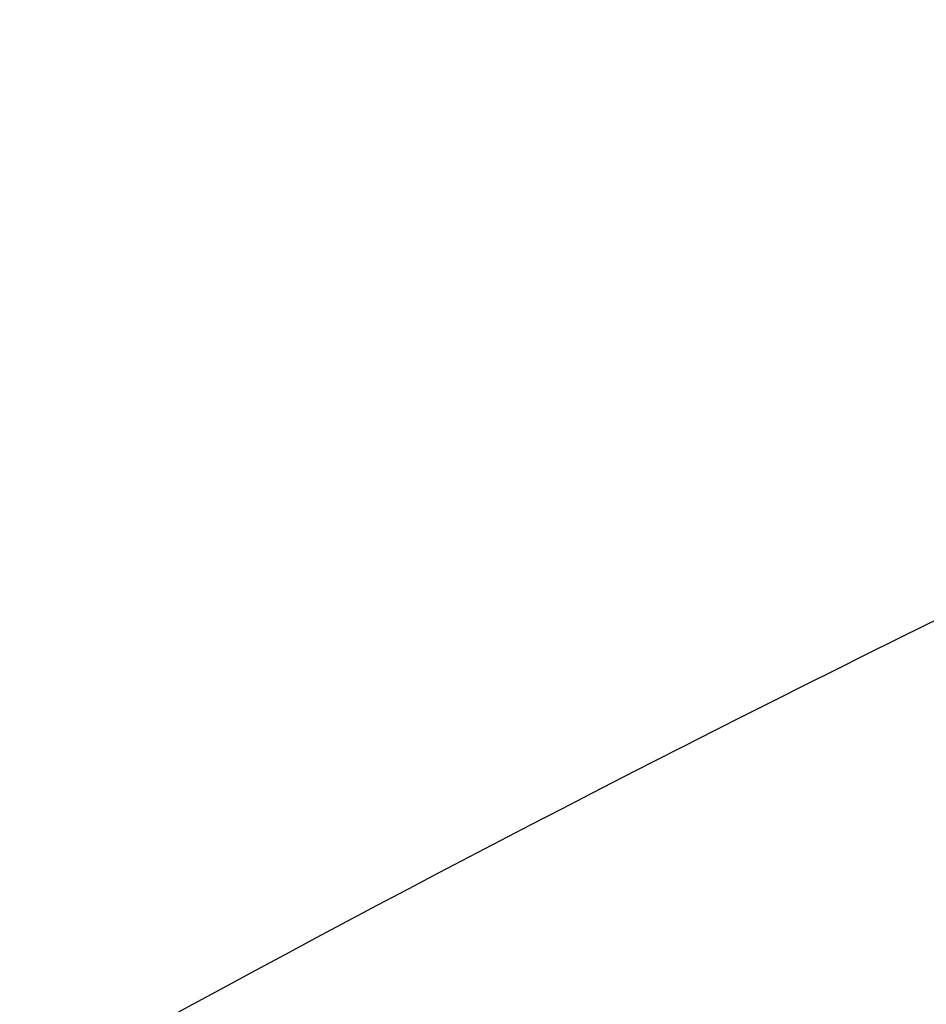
# Model space of a CAD drawing. Header units: millimetres. Extents: x -110 to 102, y -155 to 109.
# Tile 150 of 256: x -60.16 to -59.05, y 47.07 to 48.28. Entities that reach past the tile are written whole.
import ezdxf

# ---------------------------------------------------------------- set-up
doc = ezdxf.new("R2010")
doc.units = ezdxf.units.MM
doc.header["$MEASUREMENT"] = 0
doc.layers.add('surfs', color=7, linetype='Continuous', true_color=0x007f00)

msp = doc.modelspace()

# ---------------------------------------------------------------- linework, layer by layer
at = {"layer": 'surfs'}
for points in [[(-59.8276, 52.1825, 5.9761), (-60.5672, 51.8886, 5.2199), (-62.1667, 51.0983, 4.0013), (-64.649, 49.5146, 3.0911), (-67.0469, 47.6948, 2.9964), (-69.3462, 45.7789, 3.3232), (-71.4017, 43.7661, 4.3674), (-72.5019, 42.4099, 5.5989), (-72.9177, 41.7682, 6.3744)], [(-59.466, 51.6327, 5.8369), (-60.2085, 51.3397, 5.0811), (-61.8121, 50.5554, 3.8622), (-64.2998, 48.9864, 2.9486), (-66.7034, 47.1814, 2.8505), (-69.0052, 45.2746, 3.1796), (-71.0643, 43.2678, 4.2274), (-72.1703, 41.9133, 5.4606), (-72.5916, 41.2714, 6.2363)], [(-59.1045, 51.0813, 5.7044), (-59.85, 50.7885, 4.9497), (-61.4571, 50.0093, 3.7315), (-63.9488, 48.4545, 2.8143), (-66.3569, 46.6647, 2.7121), (-68.6606, 44.768, 3.0436), (-70.7233, 42.7684, 4.0944), (-71.8358, 41.4164, 5.3283), (-72.2635, 40.7746, 6.1034)], [(-57.4212, 48.2559, 5.1424), (-58.1642, 47.9694, 4.4218), (-59.7479, 47.2306, 3.25), (-62.1949, 45.7748, 2.3426), (-64.5661, 44.0887, 2.2176), (-66.827, 42.27, 2.5466), (-68.8683, 40.3324, 3.574), (-69.9996, 39.0069, 4.7645), (-70.4579, 38.3693, 5.5055)], [(-57.1574, 47.6601, 5.051), (-57.8881, 47.3785, 4.3467), (-59.4426, 46.6559, 3.1991), (-61.8441, 45.2333, 2.3047), (-64.1736, 43.5826, 2.1759), (-66.3949, 41.7959, 2.4982), (-68.405, 39.888, 3.5054), (-69.5257, 38.5799, 4.6702), (-69.9844, 37.9487, 5.3938)]]:
    msp.add_open_spline(points, degree=3, knots=[0, 0, 0, 0, 1.178306, 2.356612, 3.534919, 4.709102, 5.883286, 7.05747, 7.05747, 7.05747, 7.05747], dxfattribs=at)

doc.saveas('drawing.dxf')
